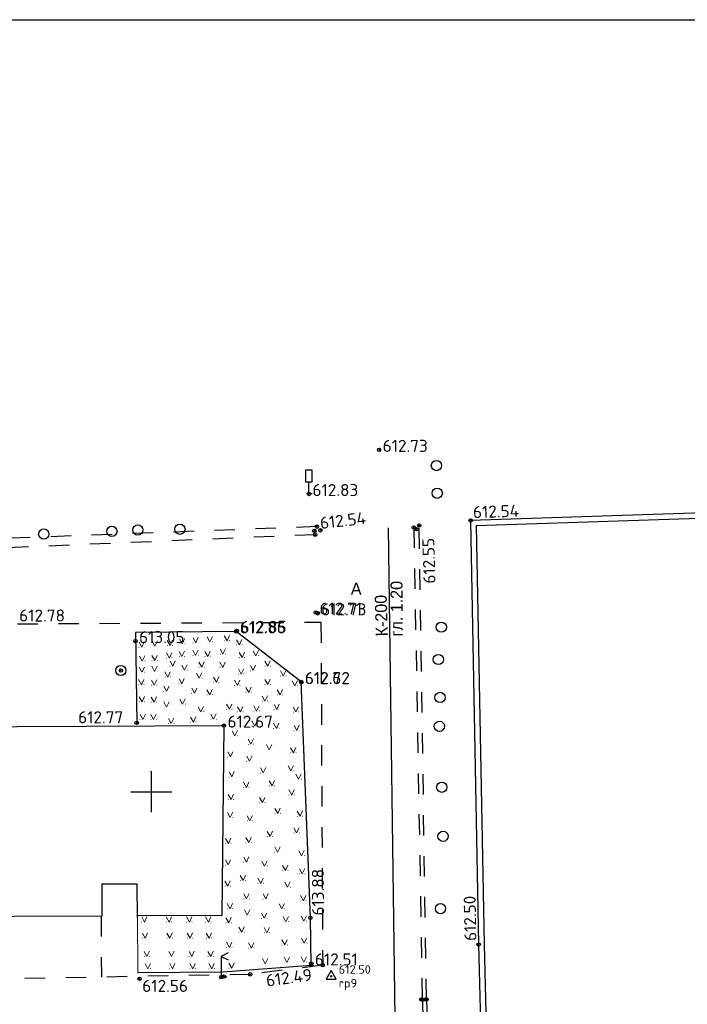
# Model space of a CAD drawing. Header units: metres. Extents: x 550378 to 551400, y 4595394 to 4596257.
# Tile 33 of 43: x 550991 to 551039, y 4596184 to 4596257. Entities that reach past the tile are written whole.
import ezdxf

# ---------------------------------------------------------------- set-up
doc = ezdxf.new("R2010")
doc.units = ezdxf.units.M
doc.header["$PDMODE"] = 32
doc.header["$PDSIZE"] = 0.25
doc.linetypes.add('Д_ТРОТ_ТРУБА', pattern=[3, 1.5, -1.5])
for name, color, linetype in [('(001) Сетка', 92, 'Continuous'), ('(003) Пункты', 7, 'Continuous'), ('(007) Здания', 7, 'Continuous'), ('(017) Канализация', 32, 'KANALIS_K_1'), ('(025) Дорога', 7, 'Continuous'), ('(026) Д_знаки', 7, 'Continuous'), ('(036) Растительность', 7, 'Continuous'), ('(038) Деревья', 7, 'Continuous'), ('(040) Ограда', 7, 'Continuous'), ('V-CTRL-HCPT', 150, 'Continuous'), ('V-NODE', 1, 'Continuous'), ('V-NODE-TEXT', 11, 'Continuous')]:
    doc.layers.add(name, color=color, linetype=linetype)
doc.styles.add('BM-431', font='txt')
doc.styles.add('D-431', font='txt')
doc.styles.add('S', font='txtwr', dxfattribs={"oblique": 15})
doc.styles.get("Standard").update_dxf_attribs({"font": 'simplex.shx'})
doc.linetypes.add('KANALIS_K', pattern='A,1,["<",Standard,S=1.8,R=0,X=-0.9,Y=-0.9],3,-1,["К",Standard,S=1.8,R=0,X=-0.9,Y=-0.9],-1,10', length=16)
doc.linetypes.add('KANALIS_K_1', pattern='A,1,[">",Standard,S=1.8,R=0,X=-0.9,Y=-0.9],3,-1,["К",Standard,S=1.8,R=0,X=-0.9,Y=-0.9],-1,10', length=16)
doc.linetypes.add('ОГРАДА_ГЛИН', pattern='A,4,["|",Standard,S=0.8,R=0,X=0,Y=-0.8],0.5,["|",Standard,S=0.8,R=0,X=0,Y=-0.8],3.5', length=8)

# ---------------------------------------------------------------- blocks, each defined once
blk = doc.blocks.new('d')
at = {"layer": '(038) Деревья'}
blk.add_ellipse((0, 0), major_axis=(0.265, 0.265), ratio=1, start_param=5.497787, end_param=11.780972, dxfattribs=at)
blk = doc.blocks.new('I02062')
at = {"linetype": 'Continuous'}
for points in [[(1, 3.5), (0, 3), (1, 2.5)], [(0, 3), (0, 0), (0.8, 0)]]:
    blk.add_lwpolyline(points, dxfattribs=at)
at = {"color": 4, "style": 'S', "oblique": 15}
blk.add_attdef('Z', (1.778249, -0.193057), '', height=2, dxfattribs=at)
blk = doc.blocks.new('I02063')
at = {"linetype": 'Continuous'}
blk.add_lwpolyline([(-0.5, 3.5), (-0.5, 1.8), (0.5, 1.8), (0.5, 3.5)], close=True, dxfattribs=at)
blk.add_lwpolyline([(0.5, 0), (0, 0), (0, 1.8)], dxfattribs=at)
at = {"color": 4, "style": 'S', "oblique": 15}
blk.add_attdef('Z', (1.280972, -0.066143), '', height=2, dxfattribs=at)
blk = doc.blocks.new('STA')
blk.add_lwpolyline([(0, 1), (-0.87, -0.5), (0.87, -0.5)], close=True)
blk.add_circle((0, 0), 0.118)
blk = doc.blocks.new('*U341', base_point=(551013.318, 4596186.483, 612.5))
at = {"layer": 'V-NODE-TEXT', "linetype": 'ByBlock', "char_height": 0.625}
for s, insert, attachment_point in [('612.50', (551013.866, 4596186.671, 612.5), 7), ('rp9', (551013.866, 4596186.296, 612.5), 1)]:
    blk.add_mtext(s, dxfattribs=dict(at, insert=insert, attachment_point=attachment_point))
blk = doc.blocks.new('*U342', base_point=(551013.3179, 4596186.483, 612.5))
at = {"layer": 'V-CTRL-HCPT'}
blk.add_blockref('*U341', (551013.3179, 4596186.483, 612.5), dxfattribs=at)
blk = doc.blocks.new('*U343', base_point=(551013.3179, 4596186.483, 612.5))
at = {"layer": 'V-CTRL-HCPT'}
blk.add_blockref('*U342', (551013.3179, 4596186.483, 612.5), dxfattribs=at)
at = {"layer": 'V-CTRL-HCPT', "xscale": 0.4166666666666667, "yscale": 0.4166666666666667, "zscale": 0.4166666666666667}
blk.add_blockref('STA', (551013.3179, 4596186.483, 612.5), dxfattribs=at)

msp = doc.modelspace()

# ---------------------------------------------------------------- linework, layer by layer
at = {"layer": '(001) Сетка'}
for p, q in [((551000.152, 4596201.5), (551000.152, 4596198.5)), ((550998.652, 4596200), (551001.652, 4596200))]:
    msp.add_line(p, q, dxfattribs=at)
at = {"layer": '(003) Пункты', "color": 7}
for p in [(551016.823, 4596225.024, 612.726), (551011.688, 4596221.792, 612.833), (551023.523, 4596219.85, 612.541), (551012.085, 4596219.098, 612.212), (551012.274, 4596219.402, 612.538), (551012.531, 4596219.132, 612.763), (551019.362, 4596219.338, 612.611), (551019.574, 4596219.212, 612.308), (551019.762, 4596219.494, 612.548), (551012.146, 4596218.814, 612.617), (551012.197, 4596213.118, 612.71), (551012.329, 4596213.056, 612.725), (551006.362, 4596211.737, 612.859), (551006.421, 4596211.777, 612.851), (550998.995, 4596211.023, 613.052), (550997.926, 4596208.873, 613.024), (551011.12, 4596208.031, 612.62), (551011.137, 4596208.019, 612.715), (550999.082, 4596205.046, 612.77), (551005.469, 4596204.837, 612.671), (551011.799, 4596190.767, 613.875), (551024.11, 4596188.806, 612.501), (551011.847, 4596187.305, 613.208), (551011.863, 4596187.43, 612.508), (551012.698, 4596187.301, 612.486), (551005.473, 4596186.474, 612.598), (551007.388, 4596186.628, 612.629), (550999.297, 4596186.306, 612.557), (551005.273, 4596186.423, 612.551), (551019.918, 4596184.785, 612.526), (551019.989, 4596184.778, 612.452), (551020.218, 4596184.783, 612.098), (551020.292, 4596184.791, 612.494)]:
    msp.add_point(p, dxfattribs=at)
at = {"layer": '(007) Здания', "flags": 128}
msp.add_lwpolyline([(550999.139, 4596190.769), (550999.128, 4596193.228), (550996.528, 4596193.229), (550996.527, 4596190.887), (550983.708, 4596190.827), (550983.697, 4596193.156), (550981.097, 4596193.157), (550981.096, 4596190.815), (550968.828, 4596190.757), (550968.817, 4596193.086), (550966.217, 4596193.086), (550966.216, 4596190.744), (550953.898, 4596190.686), (550953.887, 4596193.015), (550951.287, 4596193.016), (550951.286, 4596190.674), (550944.895, 4596190.644), (550944.943, 4596204.553), (551005.469, 4596204.837), (551005.321, 4596190.929), (550999.139, 4596190.9)], dxfattribs=at)
at = {"layer": '(017) Канализация', "linetype": 'KANALIS_K', "flags": 128}
msp.add_lwpolyline([(550897.67, 4595855.436), (550990.495, 4595851.98), (551027.322, 4595860.358), (551027.322, 4595860.358), (551025.029, 4595893.486), (551025.045, 4595894.32), (551023.883, 4595934.05), (551023.924, 4595934.975), (551023.384, 4595973.058), (551023.384, 4595973.058), (551021.747, 4596020.03), (551021.747, 4596020.03), (551020.909, 4596061.176), (551020.832, 4596061.973), (551020.371, 4596101.344), (551020.371, 4596101.344), (551020.371, 4596101.344), (551019.305, 4596142.971), (551019.305, 4596142.971), (551018.011, 4596183.474), (551018.011, 4596183.474), (551017.514, 4596219.315)], dxfattribs=at)
at = {"layer": '(025) Дорога', "linetype": 'Д_ТРОТ_ТРУБА', "flags": 128}
for points in [[(551012.274, 4596219.402), (550966.792, 4596217.687)], [(551019.362, 4596219.338), (551019.989, 4596184.778)], [(551020.292, 4596184.791), (551019.762, 4596219.494)], [(551012.146, 4596218.814), (550966.71, 4596216.871)], [(550990.353, 4596212.287), (551012.566, 4596212.404)], [(551012.566, 4596212.404), (551012.698, 4596187.301)], [(550996.48, 4596190.887), (550996.501, 4596186.424)], [(551012.698, 4596187.301), (551007.388, 4596186.628)], [(551007.388, 4596186.628), (550985.197, 4596186.213)], [(551019.989, 4596184.778), (551020.471, 4596165.834)], [(551020.292, 4596184.791), (551020.835, 4596166.017), (551021.52, 4596135.106)]]:
    msp.add_lwpolyline(points, dxfattribs=at)
at = {"layer": '(036) Растительность', "lineweight": 0}
for points in [[(551001.32, 4596211.076), (551001.527, 4596210.704), (551001.707, 4596211.091)], [(551002.212, 4596211.196), (551002.419, 4596210.824), (551002.599, 4596211.211)], [(551003.206, 4596211.264), (551003.413, 4596210.892), (551003.593, 4596211.28)], [(551004.235, 4596211.333), (551004.442, 4596210.961), (551004.622, 4596211.348)], [(551005.487, 4596211.418), (551005.694, 4596211.047), (551005.874, 4596211.434)], [(551006.396, 4596211.127), (551006.603, 4596210.755), (551006.783, 4596211.143)], [(550999.254, 4596210.944), (550999.461, 4596210.572), (550999.641, 4596210.959)], [(551000.208, 4596211.018), (551000.415, 4596210.646), (551000.595, 4596211.034)], [(551003.19, 4596210.347), (551003.397, 4596209.975), (551003.577, 4596210.362)], [(551005.192, 4596210.44), (551005.399, 4596210.068), (551005.579, 4596210.456)], [(550999.285, 4596209.93), (550999.492, 4596209.558), (550999.672, 4596209.946)], [(551000.203, 4596209.964), (551000.41, 4596209.593), (551000.59, 4596209.98)], [(551001.276, 4596210.155), (551001.483, 4596209.783), (551001.663, 4596210.17)], [(551002.189, 4596210.266), (551002.396, 4596209.894), (551002.576, 4596210.281)], [(551004.078, 4596210.273), (551004.285, 4596209.901), (551004.465, 4596210.289)], [(551006.584, 4596210.189), (551006.791, 4596209.818), (551006.971, 4596210.205)], [(551007.603, 4596210.322), (551007.81, 4596209.95), (551007.99, 4596210.338)], [(550999.258, 4596209.11), (550999.465, 4596208.738), (550999.646, 4596209.125)], [(551000.184, 4596209.18), (551000.391, 4596208.808), (551000.571, 4596209.195)], [(551001.522, 4596209.561), (551001.729, 4596209.189), (551001.909, 4596209.576)], [(551002.382, 4596209.264), (551002.589, 4596208.893), (551002.769, 4596209.28)], [(551003.635, 4596209.488), (551003.842, 4596209.116), (551004.022, 4596209.504)], [(551005.18, 4596209.47), (551005.387, 4596209.099), (551005.567, 4596209.486)], [(551006.534, 4596208.983), (551006.741, 4596208.611), (551006.921, 4596208.999)], [(551007.401, 4596209.236), (551007.608, 4596208.864), (551007.788, 4596209.251)], [(551008.465, 4596209.56), (551008.672, 4596209.188), (551008.853, 4596209.575)], [(550999.223, 4596208.202), (550999.43, 4596207.83), (550999.611, 4596208.218)], [(551000.167, 4596208.167), (551000.374, 4596207.795), (551000.554, 4596208.183)], [(551001.15, 4596208.763), (551001.357, 4596208.391), (551001.537, 4596208.779)], [(551002.181, 4596208.269), (551002.388, 4596207.897), (551002.568, 4596208.285)], [(551003.456, 4596208.683), (551003.663, 4596208.311), (551003.843, 4596208.699)], [(551004.71, 4596208.387), (551004.917, 4596208.016), (551005.097, 4596208.403)], [(551008.468, 4596208.217), (551008.675, 4596207.846), (551008.855, 4596208.233)], [(551009.607, 4596208.835), (551009.814, 4596208.464), (551009.994, 4596208.851)], [(551001.061, 4596207.717), (551001.268, 4596207.346), (551001.448, 4596207.733)], [(551003.11, 4596207.572), (551003.317, 4596207.2), (551003.497, 4596207.587)], [(551004.222, 4596207.467), (551004.429, 4596207.095), (551004.609, 4596207.483)], [(551006.245, 4596208.153), (551006.452, 4596207.781), (551006.632, 4596208.168)], [(551007.078, 4596207.638), (551007.285, 4596207.267), (551007.465, 4596207.654)], [(551009.366, 4596207.464), (551009.574, 4596207.093), (551009.754, 4596207.48)], [(551010.458, 4596208.112), (551010.665, 4596207.74), (551010.845, 4596208.128)], [(550999.276, 4596206.945), (550999.483, 4596206.574), (550999.663, 4596206.961)], [(551000.149, 4596206.928), (551000.356, 4596206.556), (551000.536, 4596206.944)], [(551002.236, 4596206.778), (551002.443, 4596206.406), (551002.623, 4596206.793)], [(551008.266, 4596207.001), (551008.473, 4596206.63), (551008.653, 4596207.017)], [(551001.061, 4596206.567), (551001.268, 4596206.195), (551001.449, 4596206.582)], [(551003.577, 4596206.221), (551003.784, 4596205.849), (551003.964, 4596206.236)], [(551005.667, 4596206.402), (551005.874, 4596206.03), (551006.054, 4596206.418)], [(551006.469, 4596206.219), (551006.676, 4596205.848), (551006.856, 4596206.235)], [(551007.656, 4596206.275), (551007.863, 4596205.903), (551008.043, 4596206.291)], [(551009.135, 4596206.393), (551009.342, 4596206.021), (551009.522, 4596206.409)], [(551010.533, 4596206.204), (551010.74, 4596205.833), (551010.92, 4596206.22)], [(550999.329, 4596205.657), (550999.536, 4596205.285), (550999.716, 4596205.672)], [(551000.117, 4596205.66), (551000.324, 4596205.289), (551000.504, 4596205.676)], [(551001.409, 4596205.364), (551001.616, 4596204.993), (551001.796, 4596205.38)], [(551003.03, 4596205.458), (551003.237, 4596205.086), (551003.418, 4596205.474)], [(551004.509, 4596205.681), (551004.716, 4596205.309), (551004.896, 4596205.697)], [(551007.512, 4596205.177), (551007.719, 4596204.805), (551007.899, 4596205.193)], [(551009.106, 4596205.003), (551009.313, 4596204.632), (551009.493, 4596205.019)], [(551010.599, 4596204.851), (551010.806, 4596204.479), (551010.986, 4596204.867)], [(551006.064, 4596204.453), (551006.271, 4596204.082), (551006.451, 4596204.469)], [(551007.241, 4596203.843), (551007.448, 4596203.472), (551007.628, 4596203.859)], [(551008.575, 4596203.442), (551008.782, 4596203.07), (551008.963, 4596203.457)], [(551010.342, 4596203.214), (551010.549, 4596202.842), (551010.729, 4596203.229)], [(551005.742, 4596202.912), (551005.949, 4596202.54), (551006.129, 4596202.927)], [(551007.136, 4596202.596), (551007.343, 4596202.224), (551007.523, 4596202.612)], [(551008.136, 4596201.744), (551008.343, 4596201.372), (551008.523, 4596201.759)], [(551010.166, 4596201.891), (551010.373, 4596201.519), (551010.553, 4596201.906)], [(551005.841, 4596201.45), (551006.049, 4596201.078), (551006.229, 4596201.465)], [(551010.727, 4596201.281), (551010.934, 4596200.91), (551011.114, 4596201.297)], [(551006.9, 4596200.685), (551007.108, 4596200.314), (551007.288, 4596200.701)], [(551008.783, 4596200.803), (551008.99, 4596200.431), (551009.17, 4596200.819)], [(551005.783, 4596199.803), (551005.99, 4596199.432), (551006.17, 4596199.819)], [(551008.077, 4596199.568), (551008.284, 4596199.196), (551008.464, 4596199.584)], [(551010.225, 4596200.127), (551010.432, 4596199.755), (551010.612, 4596200.142)], [(551005.724, 4596198.481), (551005.931, 4596198.109), (551006.111, 4596198.497)], [(551007.165, 4596198.241), (551007.372, 4596197.869), (551007.552, 4596198.256)], [(551009.195, 4596198.77), (551009.402, 4596198.398), (551009.582, 4596198.785)], [(551010.833, 4596198.572), (551011.04, 4596198.2), (551011.22, 4596198.587)], [(551010.581, 4596197.349), (551010.788, 4596196.978), (551010.968, 4596197.365)], [(551007.079, 4596196.64), (551007.286, 4596196.268), (551007.466, 4596196.655)], [(551008.642, 4596197.086), (551008.85, 4596196.715), (551009.03, 4596197.102)], [(551005.589, 4596196.584), (551005.796, 4596196.212), (551005.976, 4596196.6)], [(551009.185, 4596195.954), (551009.392, 4596195.582), (551009.572, 4596195.97)], [(551006.913, 4596195.21), (551007.12, 4596194.838), (551007.3, 4596195.225)], [(551010.947, 4596195.681), (551011.154, 4596195.309), (551011.334, 4596195.697)], [(551005.573, 4596195.005), (551005.78, 4596194.633), (551005.96, 4596195.021)], [(551008.235, 4596194.912), (551008.442, 4596194.54), (551008.622, 4596194.928)], [(551009.762, 4596194.596), (551009.969, 4596194.224), (551010.149, 4596194.611)], [(551006.662, 4596193.866), (551006.869, 4596193.494), (551007.049, 4596193.882)], [(551010.999, 4596194.36), (551011.206, 4596193.988), (551011.386, 4596194.375)], [(551005.538, 4596193.454), (551005.745, 4596193.083), (551005.925, 4596193.47)], [(551007.954, 4596193.66), (551008.161, 4596193.289), (551008.341, 4596193.676)], [(551009.921, 4596193.379), (551010.128, 4596193.008), (551010.308, 4596193.395)], [(551006.924, 4596192.518), (551007.131, 4596192.147), (551007.311, 4596192.534)], [(551008.329, 4596192.518), (551008.536, 4596192.147), (551008.716, 4596192.534)], [(551011.076, 4596192.388), (551011.283, 4596192.016), (551011.463, 4596192.404)], [(551005.706, 4596191.807), (551005.913, 4596191.435), (551006.094, 4596191.823)], [(551009.505, 4596191.796), (551009.712, 4596191.424), (551009.892, 4596191.811)], [(550999.164, 4596186.755), (550999.145, 4596190.9)], [(551006.967, 4596191.34), (551007.174, 4596190.969), (551007.354, 4596191.356)], [(551008.215, 4596191.103), (551008.422, 4596190.731), (551008.603, 4596191.118)], [(551011.117, 4596190.888), (551011.324, 4596190.516), (551011.504, 4596190.903)], [(550999.45, 4596190.831), (550999.657, 4596190.459), (550999.837, 4596190.846)], [(551001.248, 4596190.831), (551001.455, 4596190.459), (551001.635, 4596190.846)], [(551002.734, 4596190.831), (551002.941, 4596190.459), (551003.121, 4596190.846)], [(551004.122, 4596190.831), (551004.329, 4596190.459), (551004.509, 4596190.846)], [(551005.611, 4596190.77), (551005.818, 4596190.398), (551005.998, 4596190.786)], [(551009.797, 4596190.853), (551010.004, 4596190.481), (551010.184, 4596190.869)], [(550999.498, 4596189.652), (550999.705, 4596189.28), (550999.885, 4596189.667)], [(551001.296, 4596189.652), (551001.503, 4596189.28), (551001.683, 4596189.667)], [(551002.782, 4596189.652), (551002.989, 4596189.28), (551003.169, 4596189.667)], [(551004.17, 4596189.652), (551004.377, 4596189.28), (551004.557, 4596189.667)], [(551006.568, 4596190.084), (551006.775, 4596189.712), (551006.955, 4596190.1)], [(551008.413, 4596190.046), (551008.62, 4596189.674), (551008.8, 4596190.062)], [(551005.664, 4596188.975), (551005.872, 4596188.603), (551006.052, 4596188.99)], [(551007.272, 4596188.925), (551007.479, 4596188.553), (551007.659, 4596188.94)], [(551009.714, 4596189.149), (551009.921, 4596188.777), (551010.101, 4596189.164)], [(551011.139, 4596189.281), (551011.346, 4596188.909), (551011.526, 4596189.296)], [(550999.63, 4596188.304), (550999.837, 4596187.932), (551000.017, 4596188.32)], [(551001.428, 4596188.304), (551001.635, 4596187.932), (551001.815, 4596188.32)], [(551002.914, 4596188.304), (551003.121, 4596187.932), (551003.301, 4596188.32)], [(551004.301, 4596188.304), (551004.508, 4596187.932), (551004.689, 4596188.32)], [(550999.7, 4596187.411), (550999.907, 4596187.039), (551000.087, 4596187.427)], [(551001.498, 4596187.411), (551001.705, 4596187.039), (551001.885, 4596187.427)], [(551002.984, 4596187.411), (551003.191, 4596187.039), (551003.371, 4596187.427)], [(551004.371, 4596187.411), (551004.578, 4596187.039), (551004.759, 4596187.427)], [(551005.839, 4596187.457), (551006.046, 4596187.085), (551006.226, 4596187.473)], [(551008.283, 4596187.776), (551008.49, 4596187.404), (551008.67, 4596187.791)], [(551009.869, 4596187.875), (551010.076, 4596187.504), (551010.256, 4596187.891)], [(551011.115, 4596187.901), (551011.322, 4596187.53), (551011.502, 4596187.917)]]:
    msp.add_lwpolyline(points, dxfattribs=at)
at = {"layer": '(036) Растительность', "lineweight": 0, "flags": 128}
for points in [[(550999.269, 4596210.564), (550999.25, 4596210.563)], [(550999.645, 4596210.579), (550999.664, 4596210.58)], [(551000.224, 4596210.638), (551000.204, 4596210.638)], [(551000.599, 4596210.654), (551000.618, 4596210.654)], [(551001.335, 4596210.696), (551001.316, 4596210.695)], [(551001.711, 4596210.711), (551001.73, 4596210.712)], [(551002.227, 4596210.816), (551002.208, 4596210.815)], [(551002.603, 4596210.831), (551002.622, 4596210.832)], [(551003.222, 4596210.885), (551003.202, 4596210.884)], [(551003.597, 4596210.9), (551003.616, 4596210.901)], [(551004.251, 4596210.953), (551004.231, 4596210.952)], [(551004.626, 4596210.968), (551004.645, 4596210.969)], [(551005.503, 4596211.039), (551005.483, 4596211.038)], [(551005.878, 4596211.054), (551005.897, 4596211.055)], [(551006.412, 4596210.748), (551006.392, 4596210.747)], [(551006.787, 4596210.763), (551006.806, 4596210.764)], [(551001.291, 4596209.775), (551001.272, 4596209.774)], [(551001.667, 4596209.79), (551001.686, 4596209.791)], [(551002.205, 4596209.886), (551002.186, 4596209.885)], [(551002.58, 4596209.901), (551002.599, 4596209.902)], [(551003.205, 4596209.967), (551003.186, 4596209.966)], [(551003.581, 4596209.982), (551003.6, 4596209.983)], [(551004.093, 4596209.893), (551004.074, 4596209.893)], [(551004.469, 4596209.909), (551004.488, 4596209.909)], [(551005.207, 4596210.06), (551005.188, 4596210.06)], [(551005.583, 4596210.076), (551005.602, 4596210.076)], [(551006.599, 4596209.81), (551006.58, 4596209.809)], [(551006.975, 4596209.825), (551006.994, 4596209.826)], [(551007.619, 4596209.943), (551007.599, 4596209.942)], [(551007.994, 4596209.958), (551008.013, 4596209.959)], [(550999.301, 4596209.55), (550999.281, 4596209.55)], [(550999.676, 4596209.566), (550999.695, 4596209.566)], [(551000.218, 4596209.585), (551000.199, 4596209.584)], [(551000.594, 4596209.6), (551000.613, 4596209.601)], [(551001.538, 4596209.181), (551001.519, 4596209.18)], [(551001.913, 4596209.196), (551001.933, 4596209.197)], [(551002.773, 4596208.9), (551002.792, 4596208.901)], [(551003.651, 4596209.109), (551003.632, 4596209.108)], [(551004.026, 4596209.124), (551004.046, 4596209.125)], [(551005.195, 4596209.091), (551005.176, 4596209.09)], [(551005.571, 4596209.106), (551005.59, 4596209.107)], [(551008.481, 4596209.18), (551008.462, 4596209.179)], [(551008.856, 4596209.195), (551008.876, 4596209.196)], [(550999.274, 4596208.73), (550999.255, 4596208.73)], [(550999.649, 4596208.746), (550999.669, 4596208.746)], [(551000.199, 4596208.8), (551000.18, 4596208.799)], [(551000.575, 4596208.815), (551000.594, 4596208.816)], [(551001.165, 4596208.384), (551001.146, 4596208.383)], [(551001.541, 4596208.399), (551001.56, 4596208.4)], [(551002.397, 4596208.885), (551002.378, 4596208.884)], [(551003.472, 4596208.303), (551003.452, 4596208.303)], [(551003.847, 4596208.319), (551003.866, 4596208.319)], [(551006.549, 4596208.603), (551006.53, 4596208.603)], [(551006.925, 4596208.619), (551006.944, 4596208.619)], [(551007.416, 4596208.856), (551007.397, 4596208.855)], [(551007.792, 4596208.871), (551007.811, 4596208.872)], [(551009.622, 4596208.456), (551009.603, 4596208.455)], [(551009.998, 4596208.471), (551010.017, 4596208.472)], [(550999.239, 4596207.823), (550999.22, 4596207.822)], [(550999.614, 4596207.838), (550999.634, 4596207.839)], [(551000.182, 4596207.788), (551000.163, 4596207.787)], [(551000.558, 4596207.803), (551000.577, 4596207.804)], [(551002.196, 4596207.89), (551002.177, 4596207.889)], [(551002.572, 4596207.905), (551002.591, 4596207.906)], [(551004.725, 4596208.008), (551004.706, 4596208.007)], [(551005.101, 4596208.023), (551005.12, 4596208.024)], [(551006.26, 4596207.773), (551006.241, 4596207.772)], [(551006.636, 4596207.788), (551006.655, 4596207.789)], [(551008.484, 4596207.838), (551008.465, 4596207.837)], [(551008.859, 4596207.853), (551008.879, 4596207.854)], [(551010.473, 4596207.732), (551010.454, 4596207.732)], [(551010.849, 4596207.748), (551010.868, 4596207.748)], [(551001.077, 4596207.338), (551001.057, 4596207.337)], [(551001.452, 4596207.353), (551001.471, 4596207.354)], [(551003.126, 4596207.192), (551003.106, 4596207.191)], [(551003.501, 4596207.207), (551003.52, 4596207.208)], [(551004.238, 4596207.087), (551004.219, 4596207.087)], [(551004.613, 4596207.103), (551004.633, 4596207.103)], [(551007.093, 4596207.259), (551007.074, 4596207.258)], [(551007.469, 4596207.274), (551007.488, 4596207.275)], [(551009.382, 4596207.085), (551009.363, 4596207.084)], [(551009.758, 4596207.1), (551009.777, 4596207.101)], [(550999.291, 4596206.566), (550999.272, 4596206.565)], [(550999.667, 4596206.581), (550999.686, 4596206.582)], [(551000.165, 4596206.548), (551000.145, 4596206.548)], [(551000.54, 4596206.564), (551000.559, 4596206.564)], [(551001.077, 4596206.187), (551001.058, 4596206.186)], [(551001.452, 4596206.202), (551001.472, 4596206.203)], [(551002.251, 4596206.398), (551002.232, 4596206.397)], [(551002.627, 4596206.413), (551002.646, 4596206.414)], [(551005.683, 4596206.022), (551005.663, 4596206.022)], [(551006.058, 4596206.038), (551006.077, 4596206.038)], [(551008.281, 4596206.622), (551008.262, 4596206.621)], [(551008.657, 4596206.637), (551008.676, 4596206.638)], [(551009.15, 4596206.014), (551009.131, 4596206.013)], [(551009.526, 4596206.029), (551009.545, 4596206.03)], [(550999.72, 4596205.292), (550999.739, 4596205.293)], [(551000.508, 4596205.296), (551000.527, 4596205.297)], [(551003.593, 4596205.841), (551003.573, 4596205.84)], [(551003.968, 4596205.856), (551003.987, 4596205.857)], [(551004.524, 4596205.301), (551004.505, 4596205.301)], [(551004.9, 4596205.317), (551004.919, 4596205.317)], [(551006.485, 4596205.84), (551006.465, 4596205.839)], [(551006.86, 4596205.855), (551006.879, 4596205.856)], [(551007.671, 4596205.895), (551007.652, 4596205.895)], [(551008.047, 4596205.911), (551008.066, 4596205.912)], [(551010.548, 4596205.825), (551010.529, 4596205.824)], [(551010.924, 4596205.84), (551010.943, 4596205.841)], [(550999.344, 4596205.277), (550999.325, 4596205.276)], [(551000.133, 4596205.281), (551000.113, 4596205.28)], [(551001.424, 4596204.985), (551001.405, 4596204.984)], [(551001.8, 4596205), (551001.819, 4596205.001)], [(551003.046, 4596205.078), (551003.027, 4596205.078)], [(551003.421, 4596205.094), (551003.441, 4596205.094)], [(551007.528, 4596204.798), (551007.508, 4596204.797)], [(551007.903, 4596204.813), (551007.922, 4596204.814)], [(551009.121, 4596204.624), (551009.102, 4596204.623)], [(551009.497, 4596204.639), (551009.516, 4596204.64)], [(551006.079, 4596204.074), (551006.06, 4596204.073)], [(551006.455, 4596204.089), (551006.474, 4596204.09)], [(551010.614, 4596204.472), (551010.595, 4596204.471)], [(551010.99, 4596204.487), (551011.009, 4596204.488)], [(551007.256, 4596203.464), (551007.237, 4596203.463)], [(551007.632, 4596203.479), (551007.651, 4596203.48)], [(551005.757, 4596202.532), (551005.738, 4596202.531)], [(551006.133, 4596202.547), (551006.152, 4596202.548)], [(551008.591, 4596203.062), (551008.572, 4596203.061)], [(551008.966, 4596203.077), (551008.986, 4596203.078)], [(551010.358, 4596202.834), (551010.338, 4596202.833)], [(551010.733, 4596202.849), (551010.752, 4596202.85)], [(551007.151, 4596202.217), (551007.132, 4596202.216)], [(551007.527, 4596202.232), (551007.546, 4596202.233)], [(551005.857, 4596201.07), (551005.838, 4596201.069)], [(551006.232, 4596201.085), (551006.252, 4596201.086)], [(551008.151, 4596201.364), (551008.132, 4596201.363)], [(551008.527, 4596201.379), (551008.546, 4596201.38)], [(551010.181, 4596201.511), (551010.162, 4596201.51)], [(551010.557, 4596201.526), (551010.576, 4596201.527)], [(551006.916, 4596200.306), (551006.897, 4596200.305)], [(551007.291, 4596200.321), (551007.311, 4596200.322)], [(551008.798, 4596200.423), (551008.779, 4596200.423)], [(551009.174, 4596200.439), (551009.193, 4596200.439)], [(551010.742, 4596200.902), (551010.723, 4596200.901)], [(551011.118, 4596200.917), (551011.137, 4596200.918)], [(551010.24, 4596199.747), (551010.221, 4596199.747)], [(551010.616, 4596199.763), (551010.635, 4596199.763)], [(551005.798, 4596199.424), (551005.779, 4596199.423)], [(551006.174, 4596199.439), (551006.193, 4596199.44)], [(551008.093, 4596199.189), (551008.073, 4596199.188)], [(551008.468, 4596199.204), (551008.487, 4596199.205)], [(551005.739, 4596198.101), (551005.72, 4596198.101)], [(551006.115, 4596198.117), (551006.134, 4596198.117)], [(551009.21, 4596198.39), (551009.191, 4596198.389)], [(551009.586, 4596198.405), (551009.605, 4596198.406)], [(551010.849, 4596198.192), (551010.829, 4596198.191)], [(551011.224, 4596198.207), (551011.243, 4596198.208)], [(551007.181, 4596197.861), (551007.161, 4596197.86)], [(551007.556, 4596197.876), (551007.575, 4596197.877)], [(551008.658, 4596196.707), (551008.639, 4596196.706)], [(551009.033, 4596196.722), (551009.053, 4596196.723)], [(551010.597, 4596196.97), (551010.577, 4596196.969)], [(551010.972, 4596196.985), (551010.991, 4596196.986)], [(551005.604, 4596196.204), (551005.585, 4596196.204)], [(551005.98, 4596196.22), (551005.999, 4596196.22)], [(551007.094, 4596196.26), (551007.075, 4596196.259)], [(551007.47, 4596196.276), (551007.489, 4596196.276)], [(551009.2, 4596195.574), (551009.181, 4596195.574)], [(551009.576, 4596195.59), (551009.595, 4596195.59)], [(551010.962, 4596195.302), (551010.943, 4596195.301)], [(551011.338, 4596195.317), (551011.357, 4596195.318)], [(551005.588, 4596194.626), (551005.569, 4596194.625)], [(551005.964, 4596194.641), (551005.983, 4596194.642)], [(551006.929, 4596194.83), (551006.91, 4596194.829)], [(551007.304, 4596194.845), (551007.323, 4596194.846)], [(551008.251, 4596194.533), (551008.231, 4596194.532)], [(551008.626, 4596194.548), (551008.645, 4596194.549)], [(551009.777, 4596194.216), (551009.758, 4596194.215)], [(551010.153, 4596194.231), (551010.172, 4596194.232)], [(551011.014, 4596193.98), (551010.995, 4596193.979)], [(551011.39, 4596193.996), (551011.409, 4596193.996)], [(551005.553, 4596193.075), (551005.534, 4596193.074)], [(551005.929, 4596193.09), (551005.948, 4596193.091)], [(551006.677, 4596193.487), (551006.658, 4596193.486)], [(551007.053, 4596193.502), (551007.072, 4596193.503)], [(551007.97, 4596193.281), (551007.951, 4596193.28)], [(551008.345, 4596193.296), (551008.365, 4596193.297)], [(551009.937, 4596193), (551009.917, 4596192.999)], [(551010.312, 4596193.015), (551010.331, 4596193.016)], [(551006.939, 4596192.139), (551006.92, 4596192.138)], [(551007.315, 4596192.154), (551007.334, 4596192.155)], [(551008.344, 4596192.139), (551008.325, 4596192.138)], [(551008.72, 4596192.154), (551008.739, 4596192.155)], [(551011.092, 4596192.008), (551011.073, 4596192.008)], [(551011.467, 4596192.024), (551011.487, 4596192.025)], [(551005.722, 4596191.427), (551005.703, 4596191.427)], [(551006.097, 4596191.443), (551006.117, 4596191.443)], [(551006.982, 4596190.961), (551006.963, 4596190.96)], [(551007.358, 4596190.976), (551007.377, 4596190.977)], [(551009.52, 4596191.416), (551009.501, 4596191.415)], [(551009.896, 4596191.431), (551009.915, 4596191.432)], [(550999.465, 4596190.451), (550999.446, 4596190.45)], [(550999.841, 4596190.466), (550999.86, 4596190.467)], [(551001.264, 4596190.451), (551001.244, 4596190.45)], [(551001.639, 4596190.466), (551001.658, 4596190.467)], [(551002.749, 4596190.451), (551002.73, 4596190.45)], [(551003.125, 4596190.466), (551003.144, 4596190.467)], [(551004.137, 4596190.451), (551004.118, 4596190.45)], [(551004.513, 4596190.466), (551004.532, 4596190.467)], [(551005.626, 4596190.39), (551005.607, 4596190.39)], [(551006.002, 4596190.406), (551006.021, 4596190.406)], [(551008.231, 4596190.723), (551008.212, 4596190.722)], [(551008.606, 4596190.738), (551008.626, 4596190.739)], [(551009.812, 4596190.474), (551009.793, 4596190.473)], [(551010.188, 4596190.489), (551010.207, 4596190.49)], [(551011.132, 4596190.508), (551011.113, 4596190.507)], [(551011.508, 4596190.523), (551011.527, 4596190.524)], [(551006.584, 4596189.705), (551006.564, 4596189.704)], [(551006.959, 4596189.72), (551006.978, 4596189.721)], [(551008.428, 4596189.667), (551008.409, 4596189.666)], [(551008.804, 4596189.682), (551008.823, 4596189.683)], [(550999.513, 4596189.272), (550999.494, 4596189.272)], [(550999.889, 4596189.288), (550999.908, 4596189.288)], [(551001.312, 4596189.272), (551001.293, 4596189.272)], [(551001.687, 4596189.288), (551001.707, 4596189.288)], [(551002.797, 4596189.272), (551002.778, 4596189.272)], [(551003.173, 4596189.288), (551003.192, 4596189.288)], [(551004.185, 4596189.272), (551004.166, 4596189.272)], [(551004.561, 4596189.288), (551004.58, 4596189.288)], [(551009.73, 4596188.769), (551009.71, 4596188.768)], [(551010.105, 4596188.784), (551010.124, 4596188.785)], [(551011.155, 4596188.901), (551011.135, 4596188.9)], [(551011.53, 4596188.916), (551011.549, 4596188.917)], [(551005.68, 4596188.595), (551005.661, 4596188.594)], [(551006.056, 4596188.61), (551006.075, 4596188.611)], [(551007.287, 4596188.545), (551007.268, 4596188.544)], [(551007.663, 4596188.56), (551007.682, 4596188.561)], [(550999.645, 4596187.925), (550999.626, 4596187.924)], [(551000.021, 4596187.94), (551000.04, 4596187.941)], [(551001.443, 4596187.925), (551001.424, 4596187.924)], [(551001.819, 4596187.94), (551001.838, 4596187.941)], [(551002.929, 4596187.925), (551002.91, 4596187.924)], [(551003.305, 4596187.94), (551003.324, 4596187.941)], [(551004.317, 4596187.925), (551004.298, 4596187.924)], [(551004.692, 4596187.94), (551004.712, 4596187.941)], [(551008.299, 4596187.396), (551008.279, 4596187.395)], [(551008.674, 4596187.411), (551008.693, 4596187.412)], [(551009.884, 4596187.496), (551009.865, 4596187.495)], [(551010.26, 4596187.511), (551010.279, 4596187.512)], [(551011.131, 4596187.522), (551011.111, 4596187.521)], [(551011.506, 4596187.537), (551011.525, 4596187.538)], [(550999.715, 4596187.032), (550999.696, 4596187.031)], [(551000.091, 4596187.047), (551000.11, 4596187.048)], [(551001.513, 4596187.032), (551001.494, 4596187.031)], [(551001.889, 4596187.047), (551001.908, 4596187.048)], [(551002.999, 4596187.032), (551002.98, 4596187.031)], [(551003.375, 4596187.047), (551003.394, 4596187.048)], [(551004.387, 4596187.032), (551004.368, 4596187.031)], [(551004.762, 4596187.047), (551004.782, 4596187.048)], [(551005.855, 4596187.078), (551005.835, 4596187.077)], [(551006.23, 4596187.093), (551006.249, 4596187.094)]]:
    msp.add_lwpolyline(points, dxfattribs=at)
at = {"layer": '(040) Ограда', "linetype": 'ByBlock', "ltscale": 0.3, "flags": 128}
msp.add_lwpolyline([(551024.554, 4596170.741), (551024.556, 4596167.528), (551025.494, 4596124.443), (551026.134, 4596118.241), (551026.484, 4596109.953), (551112.535, 4596111.618), (551117.127, 4596233.871), (551081.254, 4596235.114), (551080.676, 4596221.722), (551023.523, 4596219.85), (551024.11, 4596188.806)], close=True, dxfattribs=at)
at = {"layer": '(040) Ограда', "linetype": 'ОГРАДА_ГЛИН', "ltscale": 0.4, "flags": 128}
msp.add_lwpolyline([(551024.954, 4596170.746), (551024.956, 4596167.532), (551025.894, 4596124.468), (551026.533, 4596118.27), (551026.867, 4596110.36), (551112.149, 4596112.011), (551116.713, 4596233.485), (551081.636, 4596234.7), (551081.06, 4596221.335), (551023.93, 4596219.463), (551024.51, 4596188.815)], close=True, dxfattribs=at)
msp.add_lwpolyline([(550878.616, 4596256.513), (551327.116, 4596256.513), (551327.116, 4596034.755), (550878.616, 4596034.755)], close=True)
msp.add_lwpolyline([(550999.164, 4596186.755), (551005.376, 4596186.816), (551011.847, 4596187.305), (551011.799, 4596190.767), (551011.12, 4596208.031), (551006.362, 4596211.737), (550998.986, 4596211.655), (550999.082, 4596205.046)])

# ---------------------------------------------------------------- block references
at = {"layer": '(026) Д_знаки', "xscale": 0.5, "yscale": 0.5, "zscale": 0.5}
for name, p in [('I02063', (551011.688, 4596221.792, 612.833)), ('I02062', (551005.273, 4596186.444, 612.551))]:
    msp.add_blockref(name, p, dxfattribs=at)
at = {"layer": '(038) Деревья', "linetype": 'Continuous'}
for p in [(551021.02, 4596223.87, 612.79), (551021.081, 4596221.847, 612.769), (550992.281, 4596218.862, 612.913), (550997.269, 4596219.058, 612.747), (550999.168, 4596219.156, 612.885), (551002.246, 4596219.212, 612.704), (551021.378, 4596212.046, 612.591), (551021.162, 4596209.674, 612.663), (550997.926, 4596208.873, 613.024), (551021.284, 4596206.898, 612.579), (551021.234, 4596204.786, 612.66), (551021.411, 4596200.324, 612.817), (551021.502, 4596196.731, 612.682), (551021.319, 4596191.438, 612.838)]:
    msp.add_blockref('d', p, dxfattribs=at)
at = {"layer": 'V-NODE'}
msp.add_blockref('*U343', (551013.318, 4596186.483, 612.5), dxfattribs=at)

# ---------------------------------------------------------------- texts
at = {"layer": '(003) Пункты', "color": 7}
for s, p in [('612.73', (551017.083, 4596224.874, 612.726)), ('612.83', (551011.948, 4596221.642, 612.833)), ('612.78', (550990.482, 4596212.455, 612.782)), ('612.71', (551012.457, 4596212.968, 612.71)), ('612.73', (551012.589, 4596212.906, 612.725)), ('612.85', (551006.681, 4596211.627, 612.851)), ('612.86', (551006.622, 4596211.587, 612.859)), ('613.05', (550999.255, 4596210.873, 613.052)), ('612.62', (551011.38, 4596207.881, 612.62)), ('612.72', (551011.397, 4596207.869, 612.715)), ('612.77', (550994.797, 4596205.006, 612.77)), ('612.67', (551005.729, 4596204.687, 612.671)), ('612.51', (551012.123, 4596187.28, 612.508)), ('612.56', (550999.489, 4596185.341, 612.557))]:
    msp.add_text(s, height=0.88, dxfattribs=at).set_placement(p)
for s, rotation, p in [('612.54', 6.55005, (551012.55, 4596219.223, 612.538)), ('612.54', 1.87623, (551023.707, 4596220.021, 612.541)), ('612.55', 91.55258, (551020.954, 4596215.239, 612.548)), ('613.88', 90.3006, (551012.799, 4596190.929, 613.875)), ('612.50', 91.10549, (551023.953, 4596189.077, 612.501)), ('612.49', 7.8119, (551008.61, 4596185.724, 612.486))]:
    msp.add_text(s, height=0.88, rotation=rotation, dxfattribs=at).set_placement(p)
at = {"layer": '(017) Канализация', "color": 0, "linetype": 'Continuous', "ltscale": 0.5, "style": 'D-431'}
for s, rotation, p in [('гл. 1.20', 89.97335, (551018.54, 4596211.367, -610.699)), ('К-200', 91.73405, (551017.468, 4596211.382, -610.699))]:
    msp.add_text(s, height=0.88, rotation=rotation, dxfattribs=at).set_placement(p)
at = {"layer": '(025) Дорога', "linetype": 'Д_ТРОТ_ТРУБА', "style": 'BM-431'}
msp.add_text('A', height=0.88, dxfattribs=at).set_placement((551014.755, 4596214.42))

doc.saveas('drawing.dxf')
